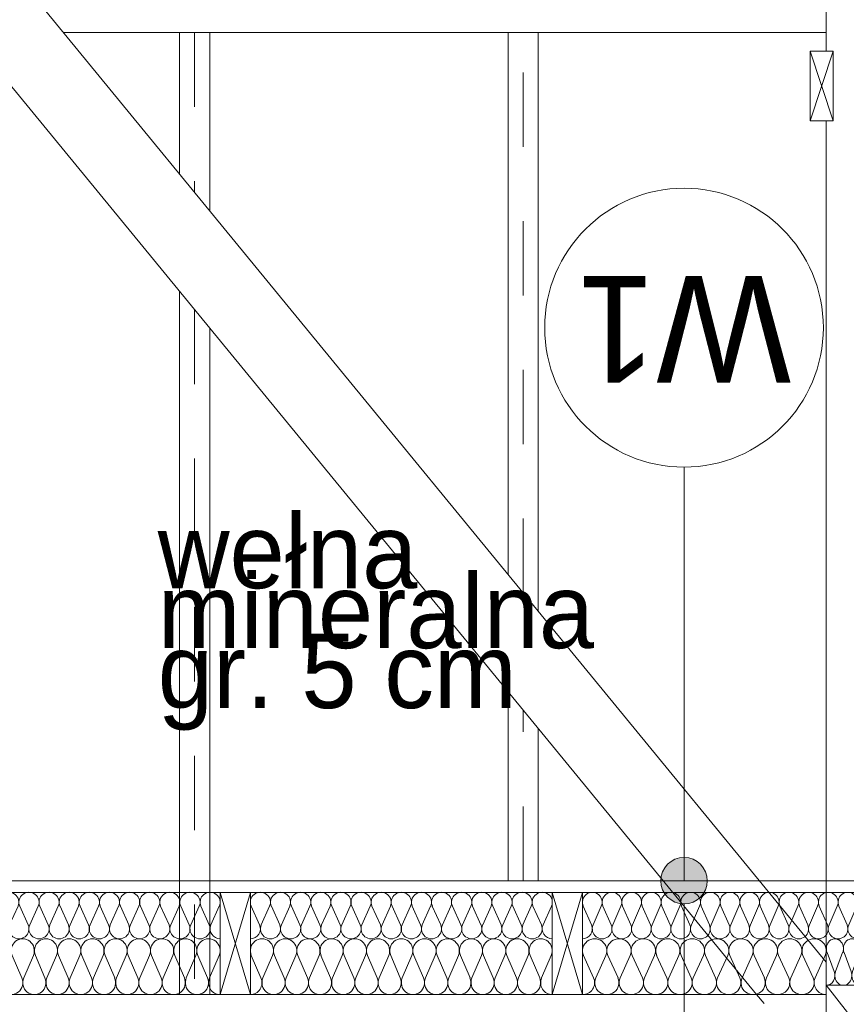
# Model space of a CAD drawing. Extents: x -547885 to -186295, y -25370 to 156194.
# Tile 131 of 256: x -465982 to -464202, y -5841 to -3722. Entities that reach past the tile are written whole.
import ezdxf

# ---------------------------------------------------------------- set-up
doc = ezdxf.new("R2010")
doc.units = 0
doc.header["$MEASUREMENT"] = 0
doc.linetypes.add('Hidden Line', pattern=[50, 25, -25])
doc.linetypes.add('Przerywana', pattern=[320, 160, -160])
doc.layers.add('Arch ocieplenie', color=7, linetype='Continuous')
doc.layers.add('Arch opisy', color=7, linetype='Continuous')
doc.layers.add('Arch ocieplenie_Nr_Pióra__44', color=7, linetype='Continuous', lineweight=9, true_color=0x029e21)
doc.layers.add('INWENT KONST. DREWNIANA_Nr_Pióra__2', color=7, linetype='Continuous', lineweight=13, true_color=0x7f7f7f)
for name, color, linetype, lineweight in [('Arch opisy_Nr_Pióra__1', 7, 'Continuous', 25), ('Arch opisy_Nr_Pióra__21', 7, 'Continuous', 9), ('Arch stropy_Nr_Pióra__21', 7, 'Continuous', 9), ('Arch stropy_Nr_Pióra__41', 7, 'Continuous', 15), ('INWENT KONST. DREWNIANA_Nr_Pióra__21', 7, 'Continuous', 9), ('INWENT KONST. DREWNIANA_Nr_Pióra__46', 5, 'Continuous', 13), ('INWENT OPISY_Nr_Pióra__21', 7, 'Continuous', 9), ('INWENT STROPY_Nr_Pióra__21', 7, 'Continuous', 9)]:
    doc.layers.add(name, color=color, linetype=linetype, lineweight=lineweight)
doc.styles.add('GENERATED_STYLE_5', font='txt')
doc.styles.add('GENERATED_STYLE_7', font='txt')
doc.dimstyles.new('GENERATED_STYLE__14', dxfattribs={"dimtxt": 0.18, "dimasz": 182.4, "dimexe": 0.18, "dimexo": 0.0625, "dimgap": 0.09, "dimtad": 0, "dimtih": 1, "dimtoh": 1, "dimdec": 4, "dimzin": 0, "dimdsep": 46, "dimcen": 0.09, "dimadec": 0, "dimazin": 0, "dimtfac": 1, "dimtdec": 4, "dimtmove": 0, "dimatfit": 3, "dimldrblk": 'ARROWHEAD_5', "dimfxl": 0, "dimtolj": 1, "dimtzin": 0, "dimarcsym": 0})

# ---------------------------------------------------------------- blocks, each defined once
blk = doc.blocks.new('Izolacja cieplna 14_148', base_point=(-464135.3, -5699.6))
at = {"layer": 'Arch ocieplenie_Nr_Pióra__44', "linetype": 'Continuous'}
for p, q in [((-464750.9, -5669.8), (-464768.5, -5629.4)), ((-464729.7, -5629.4), (-464747.3, -5669.8)), ((-464708.6, -5669.8), (-464726.2, -5629.4)), ((-464687.4, -5629.4), (-464705, -5669.8)), ((-464666.2, -5669.8), (-464683.8, -5629.4)), ((-464645.1, -5629.4), (-464662.7, -5669.8)), ((-464623.9, -5669.8), (-464641.5, -5629.4)), ((-464602.7, -5629.4), (-464620.3, -5669.8)), ((-464581.6, -5669.8), (-464599.2, -5629.4)), ((-464560.4, -5629.4), (-464578, -5669.8)), ((-464539.2, -5669.8), (-464556.8, -5629.4)), ((-464518.1, -5629.4), (-464535.7, -5669.8)), ((-464496.9, -5669.8), (-464514.5, -5629.4)), ((-464475.7, -5629.4), (-464493.3, -5669.8)), ((-464454.6, -5669.8), (-464472.2, -5629.4)), ((-464433.4, -5629.4), (-464451, -5669.8)), ((-464412.2, -5669.8), (-464429.8, -5629.4)), ((-464391.1, -5629.4), (-464408.7, -5669.8)), ((-464369.9, -5669.8), (-464387.5, -5629.4)), ((-464348.7, -5629.4), (-464366.3, -5669.8)), ((-464327.6, -5669.8), (-464345.2, -5629.4)), ((-464306.4, -5629.4), (-464324, -5669.8)), ((-464285.2, -5669.8), (-464302.8, -5629.4)), ((-464264.1, -5629.4), (-464281.7, -5669.8)), ((-464242.9, -5669.8), (-464260.5, -5629.4)), ((-464221.7, -5629.4), (-464239.3, -5669.8)), ((-464200.6, -5669.8), (-464218.2, -5629.4)), ((-464179.4, -5629.4), (-464197, -5669.8)), ((-464158.2, -5669.8), (-464175.8, -5629.4)), ((-464137.1, -5629.4), (-464154.7, -5669.8))]:
    blk.add_line(p, q, dxfattribs=at)
for centre, start_param, end_param in [((-464749.1, -5620.9), 1.158003, 5.125183), ((-464706.8, -5620.9), 1.158003, 5.125183), ((-464664.4, -5620.9), 1.158003, 5.125183), ((-464622.1, -5620.9), 1.158003, 5.125183), ((-464579.8, -5620.9), 1.158003, 5.125183), ((-464537.4, -5620.9), 1.158003, 5.125183), ((-464495.1, -5620.9), 1.158003, 5.125183), ((-464452.8, -5620.9), 1.158003, 5.125183), ((-464410.4, -5620.9), 1.158003, 5.125183), ((-464368.1, -5620.9), 1.158003, 5.125183), ((-464325.8, -5620.9), 1.158003, 5.125183), ((-464283.4, -5620.9), 1.158003, 5.125183), ((-464241.1, -5620.9), 1.158003, 5.125183), ((-464198.8, -5620.9), 1.158003, 5.125183), ((-464156.4, -5620.9), 1.158003, 5.125183), ((-464770.3, -5678.3), 0, 1.983589), ((-464727.9, -5678.3), 4.299595, 8.266774), ((-464685.6, -5678.3), 4.299595, 8.266774), ((-464643.3, -5678.3), 4.299595, 8.266774), ((-464600.9, -5678.3), 4.299595, 8.266774), ((-464558.6, -5678.3), 4.299595, 8.266774), ((-464516.3, -5678.3), 4.299595, 8.266774), ((-464473.9, -5678.3), 4.299595, 8.266774), ((-464431.6, -5678.3), 4.299595, 8.266774), ((-464389.3, -5678.3), 4.299595, 8.266774), ((-464346.9, -5678.3), 4.299595, 8.266774), ((-464304.6, -5678.3), 4.299595, 8.266774), ((-464262.3, -5678.3), 4.299595, 8.266774), ((-464219.9, -5678.3), 4.299595, 8.266774), ((-464177.6, -5678.3), 4.299595, 8.266774), ((-464135.3, -5678.3), 4.299596, 6.283185)]:
    blk.add_ellipse(centre, major_axis=(0, -21.3), ratio=0.995212, start_param=start_param, end_param=end_param, dxfattribs=at)
blk = doc.blocks.new('Izolacja cieplna 14_149', base_point=(-464135.3, -5799.6))
at = {"layer": 'Arch ocieplenie_Nr_Pióra__44', "linetype": 'Continuous'}
for p, q in [((-464228.5, -5769.8), (-464243.7, -5729.4)), ((-464210.1, -5729.4), (-464225.4, -5769.8)), ((-464191.8, -5769.8), (-464207.1, -5729.4)), ((-464173.5, -5729.4), (-464188.7, -5769.8)), ((-464155.1, -5769.8), (-464170.4, -5729.4)), ((-464136.8, -5729.4), (-464152.1, -5769.8))]:
    blk.add_line(p, q, dxfattribs=at)
for centre, start_param, end_param in [((-464226.9, -5720.9), 1.158003, 5.125183), ((-464190.3, -5720.9), 1.158003, 5.125183), ((-464153.6, -5720.9), 1.158003, 5.125183), ((-464245.3, -5778.3), 0, 1.983589), ((-464208.6, -5778.3), 4.299595, 8.266774), ((-464171.9, -5778.3), 4.299595, 8.266774), ((-464135.3, -5778.3), 4.299596, 6.283185)]:
    blk.add_ellipse(centre, major_axis=(0, -21.3), ratio=0.862022, start_param=start_param, end_param=end_param, dxfattribs=at)
blk = doc.blocks.new('Izolacja cieplna 14_150', base_point=(-464245.3, -5819.6))
at = {"layer": 'Arch ocieplenie_Nr_Pióra__44', "linetype": 'Continuous'}
for p, q in [((-464746.2, -5783.9), (-464768.1, -5735.4)), ((-464720, -5735.4), (-464741.8, -5783.9)), ((-464693.7, -5783.9), (-464715.6, -5735.4)), ((-464667.5, -5735.4), (-464689.3, -5783.9)), ((-464641.2, -5783.9), (-464663.1, -5735.4)), ((-464615, -5735.4), (-464636.8, -5783.9)), ((-464588.7, -5783.9), (-464610.6, -5735.4)), ((-464562.5, -5735.4), (-464584.3, -5783.9)), ((-464536.2, -5783.9), (-464558.1, -5735.4)), ((-464510, -5735.4), (-464531.8, -5783.9)), ((-464483.7, -5783.9), (-464505.6, -5735.4)), ((-464457.5, -5735.4), (-464479.3, -5783.9)), ((-464431.2, -5783.9), (-464453.1, -5735.4)), ((-464405, -5735.4), (-464426.8, -5783.9)), ((-464378.7, -5783.9), (-464400.6, -5735.4)), ((-464352.5, -5735.4), (-464374.3, -5783.9)), ((-464326.2, -5783.9), (-464348.1, -5735.4)), ((-464300, -5735.4), (-464321.8, -5783.9)), ((-464273.7, -5783.9), (-464295.6, -5735.4)), ((-464247.5, -5735.4), (-464269.3, -5783.9))]:
    blk.add_line(p, q, dxfattribs=at)
for centre, start_param, end_param in [((-464744, -5725.1), 2.728799, 6.695979), ((-464691.5, -5725.1), 2.728799, 6.695979), ((-464639, -5725.1), 2.728799, 6.695979), ((-464586.5, -5725.1), 2.728799, 6.695979), ((-464534, -5725.1), 2.728799, 6.695979), ((-464481.5, -5725.1), 2.728799, 6.695979), ((-464429, -5725.1), 2.728799, 6.695979), ((-464376.5, -5725.1), 2.728799, 6.695979), ((-464324, -5725.1), 2.728799, 6.695979), ((-464271.5, -5725.1), 2.728799, 6.695979), ((-464770.3, -5794.1), 1.570796, 3.554385), ((-464717.8, -5794.1), 5.870392, 9.837571), ((-464665.3, -5794.1), 5.870392, 9.837571), ((-464612.8, -5794.1), 5.870392, 9.837571), ((-464560.3, -5794.1), 5.870392, 9.837571), ((-464507.8, -5794.1), 5.870392, 9.837571), ((-464455.3, -5794.1), 5.870392, 9.837571), ((-464402.8, -5794.1), 5.870392, 9.837571), ((-464350.3, -5794.1), 5.870392, 9.837571), ((-464297.8, -5794.1), 5.870392, 9.837571), ((-464245.3, -5794.1), 5.870392, 7.853982)]:
    blk.add_ellipse(centre, major_axis=(-26.2, 0), ratio=0.972246, start_param=start_param, end_param=end_param, dxfattribs=at)
blk = doc.blocks.new('Izolacja cieplna 14_151', base_point=(-465550.3, -5699.6))
at = {"layer": 'Arch ocieplenie_Nr_Pióra__44', "linetype": 'Continuous'}
for p, q in [((-466180.4, -5669.8), (-466198.5, -5629.4)), ((-466158.8, -5629.4), (-466176.8, -5669.8)), ((-466137.1, -5669.8), (-466155.1, -5629.4)), ((-466115.4, -5629.4), (-466133.5, -5669.8)), ((-466093.8, -5669.8), (-466111.8, -5629.4)), ((-466072.1, -5629.4), (-466090.1, -5669.8)), ((-466050.4, -5669.8), (-466068.5, -5629.4)), ((-466028.8, -5629.4), (-466046.8, -5669.8)), ((-466007.1, -5669.8), (-466025.1, -5629.4)), ((-465985.4, -5629.4), (-466003.5, -5669.8)), ((-465963.8, -5669.8), (-465981.8, -5629.4)), ((-465942.1, -5629.4), (-465960.1, -5669.8)), ((-465920.4, -5669.8), (-465938.5, -5629.4)), ((-465898.8, -5629.4), (-465916.8, -5669.8)), ((-465877.1, -5669.8), (-465895.1, -5629.4)), ((-465855.4, -5629.4), (-465873.5, -5669.8)), ((-465833.8, -5669.8), (-465851.8, -5629.4)), ((-465812.1, -5629.4), (-465830.1, -5669.8)), ((-465790.4, -5669.8), (-465808.5, -5629.4)), ((-465768.8, -5629.4), (-465786.8, -5669.8)), ((-465747.1, -5669.8), (-465765.1, -5629.4)), ((-465725.4, -5629.4), (-465743.5, -5669.8)), ((-465703.8, -5669.8), (-465721.8, -5629.4)), ((-465682.1, -5629.4), (-465700.1, -5669.8)), ((-465660.4, -5669.8), (-465678.5, -5629.4)), ((-465638.8, -5629.4), (-465656.8, -5669.8)), ((-465617.1, -5669.8), (-465635.1, -5629.4)), ((-465595.4, -5629.4), (-465613.5, -5669.8)), ((-465573.8, -5669.8), (-465591.8, -5629.4)), ((-465552.1, -5629.4), (-465570.1, -5669.8))]:
    blk.add_line(p, q, dxfattribs=at)
for centre, start_param, end_param in [((-466178.6, -5620.9), 2.728799, 6.695979), ((-466135.3, -5620.9), 2.728799, 6.695979), ((-466091.9, -5620.9), 2.728799, 6.695979), ((-466048.6, -5620.9), 2.728799, 6.695979), ((-466005.3, -5620.9), 2.728799, 6.695979), ((-465961.9, -5620.9), 2.728799, 6.695979), ((-465918.6, -5620.9), 2.728799, 6.695979), ((-465875.3, -5620.9), 2.728799, 6.695979), ((-465831.9, -5620.9), 2.728799, 6.695979), ((-465788.6, -5620.9), 2.728799, 6.695979), ((-465745.3, -5620.9), 2.728799, 6.695979), ((-465701.9, -5620.9), 2.728799, 6.695979), ((-465658.6, -5620.9), 2.728799, 6.695979), ((-465615.3, -5620.9), 2.728799, 6.695979), ((-465571.9, -5620.9), 2.728799, 6.695979), ((-466200.3, -5678.3), 1.570796, 3.554385), ((-466156.9, -5678.3), 5.870392, 9.837571), ((-466113.6, -5678.3), 5.870392, 9.837571), ((-466070.3, -5678.3), 5.870392, 9.837571), ((-466026.9, -5678.3), 5.870392, 9.837571), ((-465983.6, -5678.3), 5.870392, 9.837571), ((-465940.3, -5678.3), 5.870392, 9.837571), ((-465896.9, -5678.3), 5.870392, 9.837571), ((-465853.6, -5678.3), 5.870392, 9.837571), ((-465810.3, -5678.3), 5.870392, 9.837571), ((-465766.9, -5678.3), 5.870392, 9.837571), ((-465723.6, -5678.3), 5.870392, 9.837571), ((-465680.3, -5678.3), 5.870392, 9.837571), ((-465636.9, -5678.3), 5.870392, 9.837571), ((-465593.6, -5678.3), 5.870392, 9.837571), ((-465550.3, -5678.3), 5.870392, 7.853982)]:
    blk.add_ellipse(centre, major_axis=(-21.7, 0), ratio=0.981623, start_param=start_param, end_param=end_param, dxfattribs=at)
blk = doc.blocks.new('Izolacja cieplna 14_152', base_point=(-465550.3, -5819.6))
at = {"layer": 'Arch ocieplenie_Nr_Pióra__44', "linetype": 'Continuous'}
for p, q in [((-466177.4, -5783.9), (-466198.2, -5735.4)), ((-466152.4, -5735.4), (-466173.2, -5783.9)), ((-466127.4, -5783.9), (-466148.2, -5735.4)), ((-466102.4, -5735.4), (-466123.2, -5783.9)), ((-466077.4, -5783.9), (-466098.2, -5735.4)), ((-466052.4, -5735.4), (-466073.2, -5783.9)), ((-466027.4, -5783.9), (-466048.2, -5735.4)), ((-466002.4, -5735.4), (-466023.2, -5783.9)), ((-465977.4, -5783.9), (-465998.2, -5735.4)), ((-465952.4, -5735.4), (-465973.2, -5783.9)), ((-465927.4, -5783.9), (-465948.2, -5735.4)), ((-465902.4, -5735.4), (-465923.2, -5783.9)), ((-465877.4, -5783.9), (-465898.2, -5735.4)), ((-465852.4, -5735.4), (-465873.2, -5783.9)), ((-465827.4, -5783.9), (-465848.2, -5735.4)), ((-465802.4, -5735.4), (-465823.2, -5783.9)), ((-465777.4, -5783.9), (-465798.2, -5735.4)), ((-465752.4, -5735.4), (-465773.2, -5783.9)), ((-465727.4, -5783.9), (-465748.2, -5735.4)), ((-465702.4, -5735.4), (-465723.2, -5783.9)), ((-465677.4, -5783.9), (-465698.2, -5735.4)), ((-465652.4, -5735.4), (-465673.2, -5783.9)), ((-465627.4, -5783.9), (-465648.2, -5735.4)), ((-465602.4, -5735.4), (-465623.2, -5783.9)), ((-465577.4, -5783.9), (-465598.2, -5735.4)), ((-465552.4, -5735.4), (-465573.2, -5783.9))]:
    blk.add_line(p, q, dxfattribs=at)
for centre, start_param, end_param in [((-466175.3, -5725.1), 1.158003, 5.125183), ((-466125.3, -5725.1), 1.158003, 5.125183), ((-466075.3, -5725.1), 1.158003, 5.125183), ((-466025.3, -5725.1), 1.158003, 5.125183), ((-465975.3, -5725.1), 1.158003, 5.125183), ((-465925.3, -5725.1), 1.158003, 5.125183), ((-465875.3, -5725.1), 1.158003, 5.125183), ((-465825.3, -5725.1), 1.158003, 5.125183), ((-465775.3, -5725.1), 1.158003, 5.125183), ((-465725.3, -5725.1), 1.158003, 5.125183), ((-465675.3, -5725.1), 1.158003, 5.125183), ((-465625.3, -5725.1), 1.158003, 5.125183), ((-465575.3, -5725.1), 1.158003, 5.125183), ((-466200.3, -5794.1), 6.283185, 8.266774), ((-466150.3, -5794.1), 4.299595, 8.266774), ((-466100.3, -5794.1), 4.299595, 8.266774), ((-466050.3, -5794.1), 4.299595, 8.266774), ((-466000.3, -5794.1), 4.299595, 8.266774), ((-465950.3, -5794.1), 4.299595, 8.266774), ((-465900.3, -5794.1), 4.299595, 8.266774), ((-465850.3, -5794.1), 4.299595, 8.266774), ((-465800.3, -5794.1), 4.299595, 8.266774), ((-465750.3, -5794.1), 4.299595, 8.266774), ((-465700.3, -5794.1), 4.299595, 8.266774), ((-465650.3, -5794.1), 4.299595, 8.266774), ((-465600.3, -5794.1), 4.299595, 8.266774), ((-465550.3, -5794.1), 4.299596, 6.283185)]:
    blk.add_ellipse(centre, major_axis=(0, -25.5), ratio=0.979571, start_param=start_param, end_param=end_param, dxfattribs=at)
blk = doc.blocks.new('Izolacja cieplna 14_153', base_point=(-464835.3, -5699.6))
at = {"layer": 'Arch ocieplenie_Nr_Pióra__44', "linetype": 'Continuous'}
for p, q in [((-465465.4, -5669.8), (-465483.5, -5629.4)), ((-465443.8, -5629.4), (-465461.8, -5669.8)), ((-465422.1, -5669.8), (-465440.1, -5629.4)), ((-465400.4, -5629.4), (-465418.5, -5669.8)), ((-465378.8, -5669.8), (-465396.8, -5629.4)), ((-465357.1, -5629.4), (-465375.1, -5669.8)), ((-465335.4, -5669.8), (-465353.5, -5629.4)), ((-465313.8, -5629.4), (-465331.8, -5669.8)), ((-465292.1, -5669.8), (-465310.1, -5629.4)), ((-465270.4, -5629.4), (-465288.5, -5669.8)), ((-465248.8, -5669.8), (-465266.8, -5629.4)), ((-465227.1, -5629.4), (-465245.1, -5669.8)), ((-465205.4, -5669.8), (-465223.5, -5629.4)), ((-465183.8, -5629.4), (-465201.8, -5669.8)), ((-465162.1, -5669.8), (-465180.1, -5629.4)), ((-465140.4, -5629.4), (-465158.5, -5669.8)), ((-465118.8, -5669.8), (-465136.8, -5629.4)), ((-465097.1, -5629.4), (-465115.1, -5669.8)), ((-465075.4, -5669.8), (-465093.5, -5629.4)), ((-465053.8, -5629.4), (-465071.8, -5669.8)), ((-465032.1, -5669.8), (-465050.1, -5629.4)), ((-465010.4, -5629.4), (-465028.5, -5669.8)), ((-464988.8, -5669.8), (-465006.8, -5629.4)), ((-464967.1, -5629.4), (-464985.1, -5669.8)), ((-464945.4, -5669.8), (-464963.5, -5629.4)), ((-464923.8, -5629.4), (-464941.8, -5669.8)), ((-464902.1, -5669.8), (-464920.1, -5629.4)), ((-464880.4, -5629.4), (-464898.5, -5669.8)), ((-464858.8, -5669.8), (-464876.8, -5629.4)), ((-464837.1, -5629.4), (-464855.1, -5669.8))]:
    blk.add_line(p, q, dxfattribs=at)
for centre, start_param, end_param in [((-465463.6, -5620.9), 2.728799, 6.695979), ((-465420.3, -5620.9), 2.728799, 6.695979), ((-465376.9, -5620.9), 2.728799, 6.695979), ((-465333.6, -5620.9), 2.728799, 6.695979), ((-465290.3, -5620.9), 2.728799, 6.695979), ((-465246.9, -5620.9), 2.728799, 6.695979), ((-465203.6, -5620.9), 2.728799, 6.695979), ((-465160.3, -5620.9), 2.728799, 6.695979), ((-465116.9, -5620.9), 2.728799, 6.695979), ((-465073.6, -5620.9), 2.728799, 6.695979), ((-465030.3, -5620.9), 2.728799, 6.695979), ((-464986.9, -5620.9), 2.728799, 6.695979), ((-464943.6, -5620.9), 2.728799, 6.695979), ((-464900.3, -5620.9), 2.728799, 6.695979), ((-464856.9, -5620.9), 2.728799, 6.695979), ((-465485.3, -5678.3), 1.570796, 3.554385), ((-465441.9, -5678.3), 5.870392, 9.837571), ((-465398.6, -5678.3), 5.870392, 9.837571), ((-465355.3, -5678.3), 5.870392, 9.837571), ((-465311.9, -5678.3), 5.870392, 9.837571), ((-465268.6, -5678.3), 5.870392, 9.837571), ((-465225.3, -5678.3), 5.870392, 9.837571), ((-465181.9, -5678.3), 5.870392, 9.837571), ((-465138.6, -5678.3), 5.870392, 9.837571), ((-465095.3, -5678.3), 5.870392, 9.837571), ((-465051.9, -5678.3), 5.870392, 9.837571), ((-465008.6, -5678.3), 5.870392, 9.837571), ((-464965.3, -5678.3), 5.870392, 9.837571), ((-464921.9, -5678.3), 5.870392, 9.837571), ((-464878.6, -5678.3), 5.870392, 9.837571), ((-464835.3, -5678.3), 5.870392, 7.853982)]:
    blk.add_ellipse(centre, major_axis=(-21.7, 0), ratio=0.981623, start_param=start_param, end_param=end_param, dxfattribs=at)
blk = doc.blocks.new('Izolacja cieplna 14_154', base_point=(-464835.3, -5819.6))
at = {"layer": 'Arch ocieplenie_Nr_Pióra__44', "linetype": 'Continuous'}
for p, q in [((-465462.4, -5783.9), (-465483.2, -5735.4)), ((-465437.4, -5735.4), (-465458.2, -5783.9)), ((-465412.4, -5783.9), (-465433.2, -5735.4)), ((-465387.4, -5735.4), (-465408.2, -5783.9)), ((-465362.4, -5783.9), (-465383.2, -5735.4)), ((-465337.4, -5735.4), (-465358.2, -5783.9)), ((-465312.4, -5783.9), (-465333.2, -5735.4)), ((-465287.4, -5735.4), (-465308.2, -5783.9)), ((-465262.4, -5783.9), (-465283.2, -5735.4)), ((-465237.4, -5735.4), (-465258.2, -5783.9)), ((-465212.4, -5783.9), (-465233.2, -5735.4)), ((-465187.4, -5735.4), (-465208.2, -5783.9)), ((-465162.4, -5783.9), (-465183.2, -5735.4)), ((-465137.4, -5735.4), (-465158.2, -5783.9)), ((-465112.4, -5783.9), (-465133.2, -5735.4)), ((-465087.4, -5735.4), (-465108.2, -5783.9)), ((-465062.4, -5783.9), (-465083.2, -5735.4)), ((-465037.4, -5735.4), (-465058.2, -5783.9)), ((-465012.4, -5783.9), (-465033.2, -5735.4)), ((-464987.4, -5735.4), (-465008.2, -5783.9)), ((-464962.4, -5783.9), (-464983.2, -5735.4)), ((-464937.4, -5735.4), (-464958.2, -5783.9)), ((-464912.4, -5783.9), (-464933.2, -5735.4)), ((-464887.4, -5735.4), (-464908.2, -5783.9)), ((-464862.4, -5783.9), (-464883.2, -5735.4)), ((-464837.4, -5735.4), (-464858.2, -5783.9))]:
    blk.add_line(p, q, dxfattribs=at)
for centre, start_param, end_param in [((-465460.3, -5725.1), 1.158003, 5.125183), ((-465410.3, -5725.1), 1.158003, 5.125183), ((-465360.3, -5725.1), 1.158003, 5.125183), ((-465310.3, -5725.1), 1.158003, 5.125183), ((-465260.3, -5725.1), 1.158003, 5.125183), ((-465210.3, -5725.1), 1.158003, 5.125183), ((-465160.3, -5725.1), 1.158003, 5.125183), ((-465110.3, -5725.1), 1.158003, 5.125183), ((-465060.3, -5725.1), 1.158003, 5.125183), ((-465010.3, -5725.1), 1.158003, 5.125183), ((-464960.3, -5725.1), 1.158003, 5.125183), ((-464910.3, -5725.1), 1.158003, 5.125183), ((-464860.3, -5725.1), 1.158003, 5.125183), ((-465485.3, -5794.1), 6.283185, 8.266774), ((-465435.3, -5794.1), 4.299595, 8.266774), ((-465385.3, -5794.1), 4.299595, 8.266774), ((-465335.3, -5794.1), 4.299595, 8.266774), ((-465285.3, -5794.1), 4.299595, 8.266774), ((-465235.3, -5794.1), 4.299595, 8.266774), ((-465185.3, -5794.1), 4.299595, 8.266774), ((-465135.3, -5794.1), 4.299595, 8.266774), ((-465085.3, -5794.1), 4.299595, 8.266774), ((-465035.3, -5794.1), 4.299595, 8.266774), ((-464985.3, -5794.1), 4.299595, 8.266774), ((-464935.3, -5794.1), 4.299595, 8.266774), ((-464885.3, -5794.1), 4.299595, 8.266774), ((-464835.3, -5794.1), 4.299596, 6.283185)]:
    blk.add_ellipse(centre, major_axis=(0, -25.5), ratio=0.979571, start_param=start_param, end_param=end_param, dxfattribs=at)
blk = doc.blocks.new('ARROWHEAD_5')
at = {"color": 0, "linetype": 'Continuous', "lineweight": 0}
blk.add_line((0, 0), (-1, 0), dxfattribs=at)
blk.add_solid([(-1, 0.2679), (0, 0), (-1, -0.2679), (-1, 0.2679)], dxfattribs=at)
blk = doc.blocks.new('Linia_70', base_point=(-464551.6, -6219.6))
at = {"layer": 'Arch opisy_Nr_Pióra__21', "linetype": 'Continuous'}
for points in [[(-464501.6, -5574.6), (-464505.5, -5555.5), (-464516.3, -5539.3), (-464532.5, -5528.4), (-464551.6, -5524.6), (-464570.8, -5528.4), (-464587, -5539.3), (-464597.8, -5555.5), (-464601.6, -5574.6), (-464597.8, -5593.7), (-464587, -5610), (-464570.8, -5620.8), (-464551.6, -5624.6), (-464532.5, -5620.8), (-464516.3, -5610), (-464505.5, -5593.7)], [(-464501.6, -6219.6), (-464505.5, -6200.5), (-464516.3, -6184.3), (-464532.5, -6173.4), (-464551.6, -6169.6), (-464570.8, -6173.4), (-464587, -6184.3), (-464597.8, -6200.5), (-464601.6, -6219.6), (-464597.8, -6238.7), (-464587, -6255), (-464570.8, -6265.8), (-464551.6, -6269.6), (-464532.5, -6265.8), (-464516.3, -6255), (-464505.5, -6238.7)]]:
    blk.add_hatch(color=256, dxfattribs=at).paths.add_polyline_path(points, flags=0)
blk.add_line((-464551.6, -6169.6), (-464551.6, -5624.6), dxfattribs=at)
for centre in [(-464551.6, -5574.6), (-464551.6, -6219.6)]:
    blk.add_circle(centre, 50, dxfattribs=at)
blk = doc.blocks.new('Linia_71', base_point=(-464551.6, -5574.6))
at = {"layer": 'Arch opisy_Nr_Pióra__21', "linetype": 'Continuous'}
blk.add_line((-464551.6, -5574.6), (-464551.6, -4684.8), dxfattribs=at)
blk.add_circle((-464551.6, -4384.8), 300, dxfattribs=at)

msp = doc.modelspace()

# ---------------------------------------------------------------- linework, layer by layer
at = {"layer": 'Arch stropy_Nr_Pióra__21', "linetype": 'Continuous'}
for p, q in [((-465550.3, -5819.6), (-465550.3, -5599.6)), ((-465550.3, -5599.6), (-465485.3, -5599.6)), ((-465550.3, -5819.6), (-465485.3, -5599.6)), ((-465550.3, -5599.6), (-465485.3, -5819.6)), ((-465485.3, -5599.6), (-465485.3, -5819.6)), ((-464835.3, -5819.6), (-464835.3, -5599.6)), ((-464835.3, -5599.6), (-464770.3, -5599.6)), ((-464835.3, -5819.6), (-464770.3, -5599.6)), ((-464835.3, -5599.6), (-464770.3, -5819.6)), ((-464770.3, -5599.6), (-464770.3, -5819.6)), ((-465485.3, -5819.6), (-465550.3, -5819.6)), ((-464770.3, -5819.6), (-464835.3, -5819.6))]:
    msp.add_line(p, q, dxfattribs=at)
at = {"layer": 'Arch stropy_Nr_Pióra__41', "linetype": 'Continuous'}
for p, q in [((-467125.1, -5574.6), (-455725.3, -5574.6)), ((-467175.1, -5599.6), (-455675.3, -5599.6))]:
    msp.add_line(p, q, dxfattribs=at)
at = {"layer": 'INWENT KONST. DREWNIANA_Nr_Pióra__2', "linetype": 'Continuous'}
for p, q in [((-465637.8, -4054.2), (-465637.8, -3749.6)), ((-465572.8, -3749.6), (-465572.8, -4133.4)), ((-465637.8, -5819.6), (-465637.8, -4306.4)), ((-465572.8, -4385.5), (-465572.8, -5819.6))]:
    msp.add_line(p, q, dxfattribs=at)
at = {"layer": 'INWENT KONST. DREWNIANA_Nr_Pióra__21', "linetype": 'Continuous'}
for p, q in [((-464245.3, -3789.6), (-464245.3, -1799.6)), ((-466965.3, -2437.5), (-464245.3, -5750.2)), ((-466965.3, -2689.6), (-464395.3, -5819.6)), ((-464245.3, -3749.6), (-465887.9, -3749.6)), ((-464280.3, -3789.6), (-464230.3, -3789.6)), ((-464280.3, -3939.6), (-464280.3, -3789.6)), ((-464280.3, -3789.6), (-464230.3, -3939.6)), ((-464280.3, -3939.6), (-464230.3, -3789.6)), ((-464230.3, -3789.6), (-464230.3, -3939.6)), ((-464230.3, -3939.6), (-464280.3, -3939.6)), ((-464245.3, -5799.6), (-464245.3, -3939.6)), ((-464135.3, -5939.6), (-464245.3, -5799.6)), ((-464245.3, -5799.6), (-464135.3, -5799.6)), ((-464245.3, -5939.6), (-464245.3, -5799.6))]:
    msp.add_line(p, q, dxfattribs=at)
at = {"layer": 'INWENT KONST. DREWNIANA_Nr_Pióra__21', "linetype": 'Przerywana'}
for p, q in [((-465605.3, -3749.6), (-465605.3, -4093.8)), ((-465605.3, -4346), (-465605.3, -5819.6))]:
    msp.add_line(p, q, dxfattribs=at)
at = {"layer": 'INWENT KONST. DREWNIANA_Nr_Pióra__21', "linetype": 'Hidden Line'}
msp.add_line((-464395.3, -5819.6), (-464296.7, -5939.6), dxfattribs=at)
at = {"layer": 'INWENT KONST. DREWNIANA_Nr_Pióra__46', "linetype": 'Continuous'}
for p, q in [((-464930.3, -3749.6), (-464930.3, -4915.9)), ((-464865.3, -4995.1), (-464865.3, -3749.6)), ((-464930.3, -5168), (-464930.3, -5574.6)), ((-464865.3, -5574.6), (-464865.3, -5247.2))]:
    msp.add_line(p, q, dxfattribs=at)
at = {"layer": 'INWENT KONST. DREWNIANA_Nr_Pióra__46', "linetype": 'Przerywana'}
for p, q in [((-464897.8, -4955.5), (-464897.8, -3749.6)), ((-464897.8, -5574.6), (-464897.8, -5207.6))]:
    msp.add_line(p, q, dxfattribs=at)
at = {"layer": 'INWENT STROPY_Nr_Pióra__21', "linetype": 'Continuous'}
msp.add_line((-466965.3, -5819.6), (-464245.3, -5819.6), dxfattribs=at)

# ---------------------------------------------------------------- block references
at = {"layer": 'Arch ocieplenie', "color": 104, "linetype": 'Continuous', "lineweight": 13, "true_color": 0x029e21}
for name, p in [('Izolacja cieplna 14_151', (-465550.3, -5699.6)), ('Izolacja cieplna 14_153', (-464835.3, -5699.6)), ('Izolacja cieplna 14_148', (-464135.3, -5699.6)), ('Izolacja cieplna 14_152', (-465550.3, -5819.6)), ('Izolacja cieplna 14_154', (-464835.3, -5819.6)), ('Izolacja cieplna 14_150', (-464245.3, -5819.6)), ('Izolacja cieplna 14_149', (-464135.3, -5799.6))]:
    msp.add_blockref(name, p, dxfattribs=at)
at = {"layer": 'Arch opisy', "linetype": 'Continuous'}
for name, p in [('Linia_71', (-464551.6, -5574.6)), ('Linia_70', (-464551.6, -6219.6))]:
    msp.add_blockref(name, p, dxfattribs=at)

# ---------------------------------------------------------------- texts
at = {"layer": 'Arch opisy_Nr_Pióra__1', "linetype": 'Continuous', "insert": (-464551.6, -4503.3), "char_height": 230, "attachment_point": 2, "rotation": 180, "style": 'GENERATED_STYLE_7'}
msp.add_mtext('{W1}', dxfattribs=at)
at = {"layer": 'Arch opisy_Nr_Pióra__21', "linetype": 'Continuous', "insert": (-465684.6, -5018.4), "char_height": 160, "width": 1341.75, "attachment_point": 4, "line_spacing_factor": 0.483435, "style": 'GENERATED_STYLE_5'}
msp.add_mtext('{wełna mineralna\\Pgr. 5 cm}', dxfattribs=at)

# ---------------------------------------------------------------- leaders
at = {"layer": 'INWENT OPISY_Nr_Pióra__21', "linetype": 'Continuous', "annotation_type": 0, "has_hookline": 1, "hookline_direction": 1, "text_width": 1191.4}
msp.add_leader([(-464125.3, -3864.6), (-463462.9, -4497.2), (-463307.6, -4497.2)], dimstyle='GENERATED_STYLE__14', dxfattribs=at)

doc.saveas('drawing.dxf')
